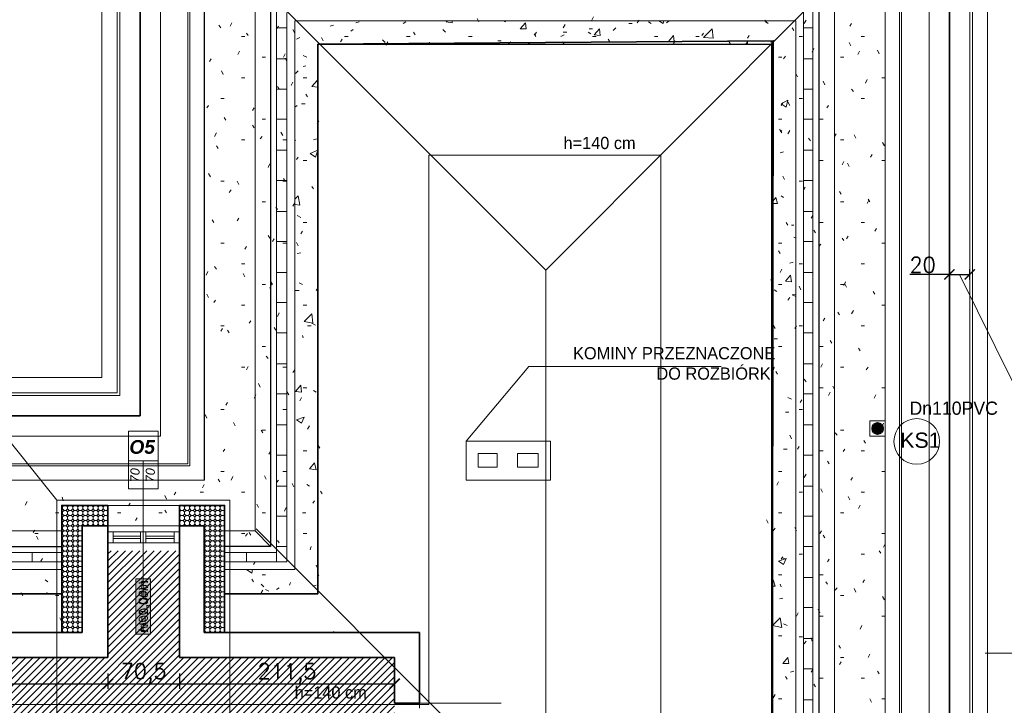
# Model space of a CAD drawing. Header units: millimetres. Extents: x -740 to 33545, y 5178 to 22494.
# Tile 63 of 250: x 10968 to 11936, y 6903 to 7577. Entities that reach past the tile are written whole.
import ezdxf
from ezdxf.lldxf.tags import DXFTag

# ---------------------------------------------------------------- set-up
doc = ezdxf.new("R2010")
doc.units = ezdxf.units.MM
doc.header["$MEASUREMENT"] = 0
doc.layers.get('Defpoints').update_dxf_attribs({"color": 252})
for name, color, linetype, lineweight in [('_IS_EKO_KS_Opis_piony', 7, 'Continuous', 15), ('_IS_EKO_KS_prow_w_bruzdach', 16, 'Continuous', 35), ('_IS_EKO_opis', 7, 'Continuous', 18), ('A_istniejÄ…ce Ĺ›ciany', 252, 'Continuous', 35), ('A_izolacja', 252, 'Continuous', 9), ('A_l.przerywana', 252, 'ICAD_ISO03W100', 9), ('A_l.widokowa', 252, 'Continuous', 18), ('A_okna wymieniane', 252, 'Continuous', 15), ('A_opisy', 252, 'Continuous', 15), ('A_wymiarowanie', 252, 'Continuous', 9), ('k_wyburzenia widoczne', 252, 'PNEUMATIC2', 18), ('l.przerywana', 252, 'ICAD_ISO03W100', 5), ('l.widokowa', 252, 'Continuous', 15), ('Nowe_820-G Rysunki Obrazki_Nr_piĂłra__101', 252, 'Continuous', 5), ('Nowe_820-G Rysunki Obrazki_Nr_piĂłra__19', 252, 'Continuous', 0), ('Nowe_820-G Rysunki Obrazki_Nr_piĂłra__22', 252, 'Continuous', 25), ('Nowe_820-G Rysunki Obrazki_Nr_piĂłra__23', 252, 'Continuous', 15), ('wymiarowanie', 252, 'Continuous', 9)]:
    doc.layers.add(name, color=color, linetype=linetype, lineweight=lineweight)
doc.layers.add('UWAGI_podĹ‚oga na legarachdo rozbiĂłrki', color=252, linetype='Continuous', lineweight=13, plot=False)
doc.styles.add('ARIALL', font='GOTHIC.TTF', dxfattribs={"height": 40})
doc.styles.add('styl1', font='arial.ttf', dxfattribs={"height": 15})
doc.styles.add('styl2', font='simplex.shx')
doc.styles.add('TEKST WYMIAROWY', font='romans.shx', dxfattribs={"width": 0.6})
tags = doc.linetypes.add('ICAD_ISO03W100', pattern=[30, 12, -18]).pattern_tags.tags
tags[6:7] = [DXFTag(74, 4), DXFTag(75, 0), DXFTag(340, '0'), DXFTag(46, 1.0), DXFTag(50, 0.0), DXFTag(44, 0.0), DXFTag(45, 0.0)]
tags[4:5] = [DXFTag(74, 4), DXFTag(75, 0), DXFTag(340, '0'), DXFTag(46, 1.0), DXFTag(50, 0.0), DXFTag(44, 0.0), DXFTag(45, 0.0)]
doc.linetypes.add('PNEUMATIC2', pattern='A,0.5,-0.25,["//",Standard,S=0.2,R=0,X=-0.1,Y=-0.1],-0.25', length=1)
doc.dimstyles.new('Kopia I_1.100', dxfattribs={"dimtxt": 15, "dimasz": 10, "dimexe": 5, "dimexo": 1, "dimgap": 1.5, "dimtad": 1, "dimdec": 1, "dimrnd": 0.5, "dimtxsty": 'styl2', "dimblk": 'ARCHTICK', "dimcen": 5, "dimadec": 0, "dimazin": 0, "dimtfac": 1, "dimtdec": 1, "dimtmove": 0, "dimatfit": 3, "dimldrblk": 'ARCHTICK', "dimfxl": 0, "dimarcsym": 0})

# ---------------------------------------------------------------- blocks, each defined once
blk = doc.blocks.new('_ArchTick')
at = {"color": 0, "linetype": 'ByBlock', "const_width": 0.15}
blk.add_lwpolyline([(-0.5, -0.5), (0.5, 0.5)], dxfattribs=at)
blk = doc.blocks.new('*D1872')
at = {"layer": 'Defpoints', "color": 0}
for p in [(10461.09, 6950.42), (11054.61, 6950.42), (11054.61, 6924.64)]:
    blk.add_point(p, dxfattribs=at)
at = {"layer": 'wymiarowanie', "color": 0, "lineweight": -2}
for p, q in [((10461.09, 6934.64), (10461.09, 6919.64)), ((11054.61, 6934.64), (11054.61, 6919.64)), ((10461.09, 6924.64), (11054.61, 6924.64))]:
    blk.add_line(p, q, dxfattribs=at)
at = {"layer": 'wymiarowanie', "color": 0, "lineweight": -2, "xscale": 10, "yscale": 10, "zscale": 10, "rotation": 180}
blk.add_blockref('_ArchTick', (10461.09, 6924.64), dxfattribs=at)
at = {"layer": 'wymiarowanie', "color": 0, "lineweight": -2, "xscale": 10, "yscale": 10, "zscale": 10}
blk.add_blockref('_ArchTick', (11054.61, 6924.64), dxfattribs=at)
at = {"layer": 'wymiarowanie', "color": 0, "insert": (10757.85, 6934.69), "char_height": 15, "attachment_point": 5, "style": 'styl2'}
blk.add_mtext('593,5', dxfattribs=at)
blk = doc.blocks.new('*D1873')
at = {"layer": 'Defpoints', "color": 0}
for p in [(11054.61, 6950.42), (11124.88, 6950.42), (11124.88, 6924.64)]:
    blk.add_point(p, dxfattribs=at)
at = {"layer": 'wymiarowanie', "color": 0, "lineweight": -2}
for p, q in [((11054.61, 6934.64), (11054.61, 6919.64)), ((11124.88, 6934.64), (11124.88, 6919.64)), ((11054.61, 6924.64), (11124.88, 6924.64))]:
    blk.add_line(p, q, dxfattribs=at)
at = {"layer": 'wymiarowanie', "color": 0, "lineweight": -2, "xscale": 10, "yscale": 10, "zscale": 10, "rotation": 180}
blk.add_blockref('_ArchTick', (11054.61, 6924.64), dxfattribs=at)
at = {"layer": 'wymiarowanie', "color": 0, "lineweight": -2, "xscale": 10, "yscale": 10, "zscale": 10}
blk.add_blockref('_ArchTick', (11124.88, 6924.64), dxfattribs=at)
at = {"layer": 'wymiarowanie', "color": 0, "insert": (11089.74, 6934.69), "char_height": 15, "attachment_point": 5, "style": 'styl2'}
blk.add_mtext('70,5', dxfattribs=at)
blk = doc.blocks.new('*D1874')
at = {"layer": 'Defpoints', "color": 0}
for p in [(11124.88, 6950.42), (11336.55, 6950.42), (11336.55, 6924.64)]:
    blk.add_point(p, dxfattribs=at)
at = {"layer": 'wymiarowanie', "color": 0, "lineweight": -2}
for p, q in [((11124.88, 6934.64), (11124.88, 6919.64)), ((11336.55, 6934.64), (11336.55, 6919.64)), ((11124.88, 6924.64), (11336.55, 6924.64))]:
    blk.add_line(p, q, dxfattribs=at)
at = {"layer": 'wymiarowanie', "color": 0, "lineweight": -2, "xscale": 10, "yscale": 10, "zscale": 10, "rotation": 180}
blk.add_blockref('_ArchTick', (11124.88, 6924.64), dxfattribs=at)
at = {"layer": 'wymiarowanie', "color": 0, "lineweight": -2, "xscale": 10, "yscale": 10, "zscale": 10}
blk.add_blockref('_ArchTick', (11336.55, 6924.64), dxfattribs=at)
at = {"layer": 'wymiarowanie', "color": 0, "insert": (11230.71, 6934.69), "char_height": 15, "attachment_point": 5, "style": 'styl2'}
blk.add_mtext('211,5', dxfattribs=at)
blk = doc.blocks.new('*D1884')
at = {"layer": 'Defpoints', "color": 0}
for p in [(11902.33, 7327.06), (11882.33, 7299.55), (11902.33, 7301.49)]:
    blk.add_point(p, dxfattribs=at)
at = {"layer": 'wymiarowanie', "color": 0, "lineweight": -2}
for p, q in [((11882.33, 7322.06), (11882.33, 7332.06)), ((11902.33, 7322.06), (11902.33, 7332.06)), ((11882.33, 7327.06), (11843.5, 7327.06)), ((11882.33, 7327.06), (11902.33, 7327.06))]:
    blk.add_line(p, q, dxfattribs=at)
at = {"layer": 'wymiarowanie', "color": 0, "lineweight": -2, "xscale": 10, "yscale": 10, "zscale": 10, "rotation": 180}
blk.add_blockref('_ArchTick', (11882.33, 7327.06), dxfattribs=at)
at = {"layer": 'wymiarowanie', "color": 0, "lineweight": -2, "xscale": 10, "yscale": 10, "zscale": 10}
blk.add_blockref('_ArchTick', (11902.33, 7327.06), dxfattribs=at)
at = {"layer": 'wymiarowanie', "color": 0, "insert": (11855.92, 7336.44), "char_height": 15, "attachment_point": 5, "style": 'styl2'}
blk.add_mtext('20', dxfattribs=at)

msp = doc.modelspace()

# ---------------------------------------------------------------- hatches: boundary and pattern name
at = {"layer": '_IS_EKO_KS_prow_w_bruzdach'}
msp.add_hatch(color=256, dxfattribs=at).paths.add_polyline_path([(11817.15, 7175.52, 1), (11806.15, 7175.52, 1)])
at = {"layer": 'A_izolacja', "lineweight": 9}
h = msp.add_hatch(dxfattribs=at)
h.set_pattern_fill('OCTAGON', color=256, scale=5, style=0)
h.set_pattern_definition([(315, (0, 1.45), (5.00000155, -1e-15), [2.05061, -5.02046]), (0, (1.45, 0), (5, 5), [2.1, -2.9]), (45, (3.55, 0), (6e-16, 5.00000155), [2.05061, -5.02046]), (135, (5, 3.55), (-5.0000015, 6e-16), [2.05061, -5.02046]), (225, (1.45, 5), (-1e-15, -5.00000155), [2.05061, -5.02046]), (270, (0, 3.55), (5, -5), [2.1, -2.9])])
h.paths.add_polyline_path([(11009.21, 7059.64), (11009.21, 7053.72), (11009.21, 7044.4), (11009.21, 7036.78), (11009.21, 7013.08), (11009.21, 6974.98), (11029.21, 6974.98), (11029.21, 7079.96), (11054.61, 7079.96), (11054.61, 7099.96), (11009.21, 7099.96), (11009.21, 7074.88)])
h.paths.add_polyline_path([(11149.43, 7079.96), (11149.43, 6974.98), (11169.43, 6974.98), (11169.43, 7013.08), (11169.43, 7036.78), (11169.43, 7044.4), (11169.43, 7053.72), (11169.43, 7059.64), (11169.43, 7074.88), (11169.43, 7099.96), (11124.88, 7099.96), (11124.88, 7079.96)])
at = {"layer": 'A_opisy', "ltscale": 0.3}
msp.add_hatch(color=256, dxfattribs=at).paths.add_polyline_path([(11082.02, 7027.91), (11082.02, 6973.36), (11096.62, 6973.36), (11096.62, 7027.91)])
msp.add_hatch(color=256, dxfattribs=at).paths.add_polyline_path([(11082.02, 7027.91), (11082.02, 6973.36), (11096.62, 6973.36), (11096.62, 7027.91)])
msp.add_hatch(color=256, dxfattribs=at).paths.add_polyline_path([(11082.02, 7027.91), (11082.02, 6973.36), (11096.62, 6973.36), (11096.62, 7027.91)])
msp.add_hatch(color=256, dxfattribs=at).paths.add_polyline_path([(11082.02, 7027.91), (11082.02, 6973.36), (11096.62, 6973.36), (11096.62, 7027.91)])
at = {"layer": 'UWAGI_podĹ‚oga na legarachdo rozbiĂłrki'}
h = msp.add_hatch(dxfattribs=at)
h.set_pattern_fill('ANSI31', color=256, scale=40, style=0)
h.paths.add_polyline_path([(10541.53, 6950.42), (10541.53, 6820.04), (11336.55, 6820.04), (11336.55, 6950.42), (11124.88, 6950.42), (11124.88, 7055.41), (11054.61, 7055.41), (11054.61, 6950.42)])

# ---------------------------------------------------------------- linework, layer by layer
at = {"layer": '_IS_EKO_KS_Opis_piony'}
msp.add_circle((11850.16, 7162.82), 22.5, dxfattribs=at)
at = {"layer": '_IS_EKO_KS_prow_w_bruzdach', "color": 251, "lineweight": 15}
msp.add_lwpolyline([(11804.15, 7168.02), (11819.15, 7168.02), (11819.15, 7183.02), (11804.15, 7183.02)], close=True, dxfattribs=at)
at = {"layer": '_IS_EKO_KS_prow_w_bruzdach'}
msp.add_circle((11811.65, 7175.52), 5.5, dxfattribs=at)
at = {"layer": 'A_istniejÄ…ce Ĺ›ciany', "linetype": 'Continuous'}
for points in [[(11054.61, 7079.96), (11054.61, 7004.61)], [(11054.61, 7079.96), (11054.61, 7055.41)], [(11054.61, 7079.96), (11054.61, 7055.41)], [(11124.88, 7079.96), (11124.88, 7004.61)], [(11124.88, 7079.96), (11124.88, 7055.41)], [(11124.88, 7079.96), (11124.88, 7055.41)], [(11054.61, 7059.64), (11054.61, 7063.03)], [(11124.88, 7063.03), (11124.88, 7059.64)], [(11054.61, 6950.42), (11054.61, 7004.61)], [(11124.88, 6950.42), (11124.88, 7004.61)], [(10486.49, 6974.98), (11029.21, 6974.98)], [(11149.43, 6974.98), (11361.1, 6974.98)], [(11361.1, 6950.42), (11361.1, 6974.98)], [(10486.49, 6950.42), (11029.21, 6950.42)], [(11029.21, 6950.42), (11054.61, 6950.42)], [(11124.88, 6950.42), (11149.43, 6950.42)], [(11149.43, 6950.42), (11336.55, 6950.42)], [(11336.55, 6950.42), (11336.55, 6905.55)], [(11361.1, 6905.55), (11361.1, 6950.42)], [(11336.55, 6921.64), (11336.55, 6911.48)], [(11336.55, 6905.55), (11361.1, 6905.55)]]:
    msp.add_lwpolyline(points, dxfattribs=at)
at = {"layer": 'A_izolacja', "lineweight": 35}
for p, q in [((11054.61, 7079.96), (11054.61, 7099.96)), ((11124.88, 7079.96), (11124.88, 7099.96)), ((10506.49, 7013.08), (11009.21, 7013.08))]:
    msp.add_line(p, q, dxfattribs=at)
for points in [[(11099.16, 6228.22), (11707.39, 6228.22), (11709.08, 7556.64), (11261.19, 7553.25), (11261.19, 7013.08), (11169.43, 7013.08)], [(11009.21, 6974.98), (11009.21, 7099.96), (11054.61, 7099.96)], [(11124.88, 7099.96), (11169.43, 7099.96), (11169.43, 6974.98)], [(11029.21, 6974.98), (11029.21, 7079.96), (11054.61, 7079.96)], [(11124.88, 7079.96), (11149.43, 7079.96), (11149.43, 6974.98)]]:
    msp.add_lwpolyline(points, dxfattribs=at)
at = {"layer": 'A_l.przerywana', "lineweight": 35}
msp.add_lwpolyline([(8847.19, 7722.4), (8847.19, 6053.28), (11882.33, 6053.28), (11882.33, 7728.19), (11086.25, 7728.19), (11086.25, 7188.02), (9643.26, 7188.02), (9643.26, 7722.4)], close=True, dxfattribs=at)
at = {"layer": 'A_l.przerywana', "linetype": 'ICAD_ISO03W100', "lineweight": 13}
for points in [[(11106.25, 7708.19), (11106.25, 7168.02)], [(11149.43, 7665.01), (11149.43, 7124.84)], [(11819.15, 6116.46), (11819.15, 7665.01)], [(11862.33, 6073.28), (11862.33, 7665.01)], [(9623.26, 7168.02), (11106.25, 7168.02)], [(11149.43, 7124.84), (9580.08, 7124.84)]]:
    msp.add_lwpolyline(points, dxfattribs=at)
at = {"layer": 'A_l.widokowa'}
for points in [[(8809.69, 7759.9), (8809.69, 6015.78), (11919.83, 6015.78), (11919.83, 7765.69), (11048.75, 7765.69), (11048.75, 7225.52), (9680.76, 7225.52), (9680.76, 7759.9)], [(8824.69, 7744.9), (8824.69, 6030.78), (11904.83, 6030.78), (11904.83, 7750.69), (11063.75, 7750.69), (11063.75, 7210.52), (9665.76, 7210.52), (9665.76, 7744.9)], [(8827.19, 7742.4), (8827.19, 6033.28), (11902.33, 6033.28), (11902.33, 7748.19), (11066.25, 7748.19), (11066.25, 7208.02), (9663.26, 7208.02), (9663.26, 7742.4)], [(8894.25, 7675.33), (8894.25, 6100.34), (11835.26, 6100.34), (11835.26, 7681.13), (11133.32, 7681.13), (11133.32, 7140.95), (9596.19, 7140.95), (9596.19, 7675.33)], [(8896.25, 7673.33), (8896.25, 6102.34), (11833.26, 6102.34), (11833.26, 7679.13), (11135.32, 7679.13), (11135.32, 7138.95), (9594.19, 7138.95), (9594.19, 7673.33)]]:
    msp.add_lwpolyline(points, close=True, dxfattribs=at)
at = {"layer": 'A_okna wymieniane', "linetype": 'Continuous'}
for points in [[(11059.69, 7074.04), (11054.61, 7074.04)], [(11054.61, 7074.04), (11054.61, 7063.03)], [(11124.88, 7074.04), (11054.61, 7074.04)], [(11054.61, 7063.03), (11054.61, 7074.04)], [(11059.69, 7063.03), (11059.69, 7074.04)], [(11059.69, 7074.04), (11086.78, 7074.04)], [(11059.69, 7063.03), (11059.69, 7074.04)], [(11086.78, 7069.8), (11059.69, 7069.8)], [(11059.69, 7069.8), (11059.69, 7067.26)], [(11086.78, 7069.8), (11059.69, 7069.8)], [(11059.69, 7067.26), (11059.69, 7069.8)], [(11091.86, 7074.04), (11086.78, 7074.04)], [(11086.78, 7074.04), (11086.78, 7063.03)], [(11086.78, 7063.03), (11086.78, 7074.04)], [(11086.78, 7067.26), (11086.78, 7069.8)], [(11086.78, 7067.26), (11086.78, 7069.8)], [(11091.86, 7063.03), (11091.86, 7074.04)], [(11091.86, 7074.04), (11119.8, 7074.04)], [(11091.86, 7063.03), (11091.86, 7074.04)], [(11119.8, 7069.8), (11091.86, 7069.8)], [(11091.86, 7069.8), (11091.86, 7067.26)], [(11119.8, 7069.8), (11091.86, 7069.8)], [(11091.86, 7067.26), (11091.86, 7069.8)], [(11124.88, 7074.04), (11119.8, 7074.04)], [(11119.8, 7074.04), (11119.8, 7063.03)], [(11119.8, 7063.03), (11119.8, 7074.04)], [(11119.8, 7067.26), (11119.8, 7069.8)], [(11119.8, 7067.26), (11119.8, 7069.8)], [(11124.88, 7063.03), (11124.88, 7074.04)], [(11124.88, 7063.03), (11124.88, 7074.04)], [(11054.61, 7063.03), (11059.69, 7063.03)], [(11054.61, 7063.03), (11124.88, 7063.03)], [(11059.69, 7067.26), (11086.78, 7067.26)], [(11059.69, 7067.26), (11086.78, 7067.26)], [(11086.78, 7063.03), (11059.69, 7063.03)], [(11086.78, 7063.03), (11091.86, 7063.03)], [(11091.86, 7067.26), (11119.8, 7067.26)], [(11091.86, 7067.26), (11119.8, 7067.26)], [(11119.8, 7063.03), (11091.86, 7063.03)], [(11119.8, 7063.03), (11124.88, 7063.03)]]:
    msp.add_lwpolyline(points, dxfattribs=at)
at = {"layer": 'A_opisy'}
msp.add_line((11089.32, 7143.7), (11089.32, 7010.23), dxfattribs=at)
at = {"layer": 'A_opisy', "ltscale": 0.3}
for points in [[(11103.92, 7172.91), (11103.92, 7143.7), (11074.71, 7143.7), (11074.71, 7172.91)], [(11074.71, 7143.7), (11074.71, 7116.31), (11089.32, 7116.31), (11089.32, 7143.7)], [(11089.32, 7143.7), (11089.32, 7116.31), (11103.92, 7116.31), (11103.92, 7143.7)], [(11082.02, 7027.91), (11082.02, 6973.36), (11096.62, 6973.36), (11096.62, 7027.91)], [(11082.02, 7027.91), (11082.02, 6973.36), (11096.62, 6973.36), (11096.62, 7027.91)], [(11082.02, 7027.91), (11082.02, 6973.36), (11096.62, 6973.36), (11096.62, 7027.91)], [(11082.02, 7027.91), (11082.02, 6973.36), (11096.62, 6973.36), (11096.62, 7027.91)]]:
    msp.add_lwpolyline(points, close=True, dxfattribs=at)
at = {"layer": 'A_wymiarowanie'}
msp.add_line((11657.93, 7236.42), (11468.45, 7236.42), dxfattribs=at)
at = {"layer": 'k_wyburzenia widoczne', "ltscale": 15}
for points in [[(11489.79, 7162.94), (11406.82, 7162.94)], [(11406.82, 7162.94), (11406.82, 7124.84)], [(11489.79, 7124.84), (11489.79, 7162.94)], [(11418.67, 7151.08), (11437.3, 7151.08)], [(11418.67, 7137.54), (11418.67, 7151.08)], [(11437.3, 7151.08), (11437.3, 7137.54)], [(11457.62, 7151.08), (11477.94, 7151.08)], [(11457.62, 7137.54), (11457.62, 7151.08)], [(11477.94, 7151.08), (11477.94, 7137.54)], [(11437.3, 7137.54), (11418.67, 7137.54)], [(11477.94, 7137.54), (11457.62, 7137.54)], [(11406.82, 7124.84), (11489.79, 7124.84)]]:
    msp.add_lwpolyline(points, dxfattribs=at)
at = {"layer": 'l.przerywana'}
for p, q in [((11485.33, 7331.19), (11200.47, 7616.06)), ((11485.33, 7331.19), (11769.34, 7616.06)), ((11485.33, 6791.9), (11485.33, 7331.19)), ((11200.47, 7076.76), (11485.33, 6791.9))]:
    msp.add_line(p, q, dxfattribs=at)
msp.add_lwpolyline([(9904.19, 7702.4), (8867.19, 7702.4), (8867.19, 6073.28), (11862.33, 6073.28), (11862.33, 7708.19), (11106.25, 7708.19), (11106.25, 7168.02), (9904.19, 7168.02), (9904.19, 7702.4), (8867.19, 7702.4)], dxfattribs=at)
msp.add_lwpolyline([(9904.19, 7702.4), (8867.19, 7702.4), (8867.19, 6073.28), (11862.33, 6073.28), (11862.33, 7708.19), (11106.25, 7708.19), (11106.25, 7168.02), (9904.19, 7168.02), (9904.19, 7702.4), (8867.19, 7702.4)], dxfattribs=at)
for points in [[(8910.51, 7659.07), (8910.51, 6116.61), (11819, 6116.61), (11819, 7664.86), (11149.58, 7664.86), (11149.58, 7124.69), (9860.86, 7124.69), (9860.86, 7659.07)], [(9131.06, 7438.52), (9131.06, 6337.16), (11598.45, 6337.16), (11598.45, 7444.31), (11370.13, 7444.31), (11370.13, 6904.14), (9353.84, 6904.14), (9353.84, 7438.52)]]:
    msp.add_lwpolyline(points, close=True, dxfattribs=at)
at = {"layer": 'l.przerywana', "ltscale": 0.5}
msp.add_lwpolyline([(11004.21, 7104.96), (11174.43, 7104.96), (11174.43, 6781.76), (11004.21, 6781.76)], close=True, dxfattribs=at)
at = {"layer": 'l.widokowa'}
msp.add_line((11054.61, 7099.96), (11124.88, 7099.96), dxfattribs=at)
at = {"layer": 'Nowe_820-G Rysunki Obrazki_Nr_piĂłra__101', "linetype": 'Continuous', "lineweight": 5}
for points in [[(11199.39, 7615.06), (11199.39, 7074.88)], [(11769.19, 6166.41), (11769.19, 7615.06)], [(11220.55, 7053.72), (11220.55, 7593.89)], [(11748.03, 7593.89), (11748.03, 6187.58)], [(11230.71, 7044.4), (11230.71, 7584.58)], [(11738.71, 7584.58), (11738.71, 6196.89)], [(11238.33, 7576.11), (11731.09, 7576.11)], [(11238.33, 7036.78), (11238.33, 7576.11)], [(11298.45, 7574.42), (11301.83, 7575.26)], [(11345.01, 7573.57), (11347.55, 7575.26)], [(11387.35, 7575.26), (11388.19, 7576.11)], [(11387.35, 7575.26), (11393.27, 7574.42)], [(11393.27, 7574.42), (11393.27, 7576.11)], [(11444.07, 7576.11), (11445.77, 7575.26)], [(11460.16, 7568.49), (11465.24, 7574.42)], [(11466.09, 7568.49), (11465.24, 7574.42)], [(11538.05, 7576.11), (11541.44, 7576.11)], [(11566.84, 7573.57), (11570.23, 7573.57)], [(11586.31, 7575.26), (11588.85, 7573.57)], [(11596.47, 7576.11), (11600.71, 7573.57)], [(11600.71, 7573.57), (11601.55, 7576.11)], [(11604.09, 7574.42), (11606.63, 7576.11)], [(11648.97, 7576.11), (11649.81, 7576.11)], [(11700.61, 7576.11), (11704, 7573.57)], [(11731.09, 7576.11), (11731.09, 6205.36)], [(11220.55, 7569.34), (11230.71, 7569.34)], [(11273.05, 7571.03), (11276.43, 7571.88)], [(11293.37, 7565.95), (11295.91, 7567.64)], [(11383.96, 7567.64), (11386.5, 7565.1)], [(11460.16, 7568.49), (11466.09, 7568.49)], [(11502.49, 7565.1), (11505.88, 7565.1)], [(11527.05, 7565.1), (11529.59, 7563.41)], [(11527.89, 7568.49), (11531.28, 7568.49)], [(11532.97, 7562.56), (11538.05, 7568.49)], [(11538.9, 7561.72), (11538.05, 7568.49)], [(11551.6, 7566.8), (11554.14, 7569.34)], [(11640.5, 7560.02), (11648.97, 7568.49)], [(11649.81, 7559.18), (11648.97, 7568.49)], [(11738.71, 7569.34), (11748.03, 7569.34)], [(11240.03, 7558.33), (11243.41, 7560.02)], [(11324.69, 7557.48), (11327.23, 7554.94)], [(11366.18, 7553.25), (11371.26, 7554.94)], [(11370.41, 7553.25), (11371.26, 7554.94)], [(11438.15, 7556.64), (11441.53, 7556.64)], [(11448.31, 7553.25), (11450.85, 7555.79)], [(11467.78, 7554.94), (11469.47, 7553.25)], [(11499.95, 7560.87), (11503.34, 7562.56)], [(11532.97, 7562.56), (11538.9, 7561.72)], [(11605.79, 7555.79), (11610.87, 7561.72)], [(11605.79, 7555.79), (11611.71, 7555.79)], [(11611.71, 7555.79), (11610.87, 7561.72)], [(11640.5, 7560.02), (11649.81, 7559.18)], [(11681.99, 7553.25), (11683.68, 7555.79)], [(11683.68, 7553.25), (11683.68, 7555.79)], [(11706.54, 7554.94), (11709.08, 7556.64)], [(11220.55, 7538.86), (11230.71, 7538.86)], [(11246.8, 7542.24), (11250.19, 7540.55)], [(11738.71, 7538.86), (11748.03, 7538.86)], [(11239.18, 7524.46), (11241.72, 7527)], [(11246.8, 7531.24), (11249.34, 7532.08)], [(11255.27, 7511.76), (11260.35, 7517.69)], [(11261.19, 7510.92), (11260.35, 7517.69)], [(11707.39, 7521.92), (11708.23, 7522.77)], [(11707.39, 7518.54), (11708.23, 7519.38)], [(11220.55, 7509.22), (11230.71, 7509.22)], [(11255.27, 7511.76), (11261.19, 7510.92)], [(11738.71, 7509.22), (11748.03, 7509.22)], [(11716.7, 7494.83), (11723.47, 7498.22)], [(11721.78, 7491.44), (11723.47, 7498.22)], [(11238.33, 7491.44), (11240.87, 7493.14)], [(11245.11, 7494.83), (11248.49, 7494.83)], [(11716.7, 7494.83), (11721.78, 7491.44)], [(11220.55, 7479.59), (11230.71, 7479.59)], [(11738.71, 7479.59), (11748.03, 7479.59)], [(11715.01, 7469.43), (11717.55, 7467.74)], [(11238.33, 7458.42), (11239.18, 7459.27)], [(11256.96, 7459.27), (11260.35, 7460.12)], [(11220.55, 7449.11), (11230.71, 7449.11)], [(11253.57, 7445.72), (11261.19, 7449.11)], [(11258.65, 7442.34), (11261.19, 7449.11)], [(11715.85, 7446.57), (11719.24, 7447.42)], [(11738.71, 7449.11), (11748.03, 7449.11)], [(11253.57, 7445.72), (11258.65, 7442.34)], [(11220.55, 7419.48), (11230.71, 7419.48)], [(11738.71, 7419.48), (11748.03, 7419.48)], [(11238.33, 7400.85), (11241.72, 7404.24)], [(11243.41, 7394.92), (11241.72, 7404.24)], [(11707.39, 7397.46), (11711.62, 7402.54)], [(11713.31, 7396.62), (11711.62, 7402.54)], [(11716.7, 7404.24), (11719.24, 7402.54)], [(11238.33, 7395.77), (11243.41, 7394.92)], [(11707.39, 7396.62), (11713.31, 7396.62)], [(11220.55, 7389), (11230.71, 7389)], [(11240.87, 7384.76), (11244.26, 7383.07)], [(11738.71, 7389), (11748.03, 7389)], [(11726.86, 7375.45), (11729.4, 7375.45)], [(11729.4, 7363.6), (11731.09, 7362.75)], [(11220.55, 7359.36), (11230.71, 7359.36)], [(11738.71, 7359.36), (11748.03, 7359.36)], [(11240.87, 7347.51), (11244.26, 7348.36)], [(11725.17, 7338.2), (11728.55, 7339.04)], [(11220.55, 7328.88), (11230.71, 7328.88)], [(11720.93, 7320.42), (11726.01, 7326.34)], [(11726.86, 7319.57), (11726.01, 7326.34)], [(11738.71, 7328.88), (11748.03, 7328.88)], [(11242.57, 7318.72), (11245.95, 7317.03)], [(11709.93, 7311.95), (11712.47, 7310.26)], [(11720.93, 7320.42), (11726.86, 7319.57)], [(11239.18, 7311.1), (11242.57, 7311.1)], [(11727.71, 7306.87), (11731.09, 7307.72)], [(11727.71, 7306.87), (11731.09, 7305.18)], [(11220.55, 7299.25), (11230.71, 7299.25)], [(11738.71, 7299.25), (11748.03, 7299.25)], [(11247.65, 7280.62), (11255.27, 7288.24)], [(11256.11, 7278.93), (11255.27, 7288.24)], [(11247.65, 7280.62), (11256.11, 7278.93)], [(11251.03, 7276.39), (11254.42, 7276.39)], [(11255.27, 7278.93), (11258.65, 7277.24)], [(11220.55, 7269.62), (11230.71, 7269.62)], [(11709.93, 7263.69), (11713.31, 7263.69)], [(11738.71, 7269.62), (11748.03, 7269.62)], [(11220.55, 7239.14), (11230.71, 7239.14)], [(11707.39, 7234.9), (11709.93, 7235.75)], [(11708.23, 7229.82), (11709.93, 7235.75)], [(11738.71, 7239.14), (11748.03, 7239.14)], [(11707.39, 7230.67), (11708.23, 7229.82)], [(11239.18, 7212.04), (11244.26, 7217.97)], [(11245.11, 7211.2), (11244.26, 7217.97)], [(11220.55, 7209.5), (11230.71, 7209.5)], [(11239.18, 7212.04), (11245.11, 7211.2)], [(11256.96, 7212.89), (11259.5, 7211.2)], [(11723.47, 7206.12), (11726.86, 7204.42)], [(11738.71, 7209.5), (11748.03, 7209.5)], [(11240.03, 7184.1), (11247.65, 7186.64)], [(11245.11, 7180.72), (11247.65, 7186.64)], [(11720.93, 7191.72), (11724.32, 7191.72)], [(11220.55, 7179.02), (11230.71, 7179.02)], [(11240.03, 7184.1), (11245.11, 7180.72)], [(11738.71, 7179.02), (11748.03, 7179.02)], [(11260.35, 7168.02), (11261.19, 7168.02)], [(11261.19, 7164.63), (11261.19, 7165.48)], [(11220.55, 7149.39), (11230.71, 7149.39)], [(11719.24, 7155.32), (11722.63, 7155.32)], [(11738.71, 7149.39), (11748.03, 7149.39)], [(11252.73, 7135.84), (11257.81, 7141.77)], [(11259.5, 7135), (11257.81, 7141.77)], [(11252.73, 7135.84), (11259.5, 7135)], [(11220.55, 7118.91), (11230.71, 7118.91)], [(11250.19, 7120.6), (11252.73, 7118.91)], [(11738.71, 7118.91), (11748.03, 7118.91)], [(11220.55, 7089.28), (11230.71, 7089.28)], [(11245.95, 7092.66), (11249.34, 7092.66)], [(11738.71, 7089.28), (11748.03, 7089.28)], [(11054.61, 7079.96), (11124.88, 7079.96)], [(11707.39, 7087.58), (11708.23, 7087.58)], [(11707.39, 7079.96), (11708.23, 7079.96)], [(11009.21, 7074.88), (10506.49, 7074.88)], [(11199.39, 7074.88), (11169.43, 7074.88)], [(11199.39, 7074.88), (11214.63, 7059.64)], [(10506.49, 7053.72), (11009.21, 7053.72)], [(10980.1, 7044.4), (10980.1, 7053.72)], [(11029.21, 7059.64), (11029.21, 7004.61)], [(11169.43, 7053.72), (11220.55, 7053.72)], [(11190.92, 7044.4), (11190.92, 7053.72)], [(11220.55, 7059.64), (11230.71, 7059.64)], [(11220.55, 7044.4), (11220.55, 7053.72)], [(11738.71, 7059.64), (11748.03, 7059.64)], [(10506.49, 7044.4), (11009.21, 7044.4)], [(11169.43, 7044.4), (11230.71, 7044.4)], [(11714.16, 7045.25), (11721.78, 7047.79)], [(11714.16, 7045.25), (11719.24, 7041.86)], [(11717.55, 7048.64), (11720.93, 7046.94)], [(11719.24, 7041.86), (11721.78, 7047.79)], [(10506.49, 7036.78), (11009.21, 7036.78)], [(11169.43, 7036.78), (11238.33, 7036.78)], [(11190.92, 7036.78), (11196, 7033.4)], [(11196, 7033.4), (11196.85, 7036.78)], [(10992.8, 7026.62), (10995.34, 7024.93)], [(11205.31, 7022.39), (11207.85, 7019.85)], [(11256.11, 7020.7), (11259.5, 7021.54)], [(11707.39, 7024.93), (11709.08, 7026.62)], [(11710.77, 7020.7), (11709.08, 7026.62)], [(11738.71, 7029.16), (11748.03, 7029.16)], [(10993.65, 7013.08), (10994.49, 7013.92)], [(10995.34, 7013.08), (10994.49, 7013.92)], [(11209.55, 7017.31), (11212.93, 7015.62)], [(11220.55, 7017.31), (11223.09, 7019)], [(11707.39, 7020.7), (11710.77, 7020.7)], [(11029.21, 6974.98), (11029.21, 7004.61)], [(11149.43, 6974.98), (11149.43, 7004.61)], [(11715.01, 7008), (11718.39, 7008.84)], [(11738.71, 6999.53), (11748.03, 6999.53)], [(11708.23, 6981.75), (11715.85, 6989.37)], [(11717.55, 6980.06), (11715.85, 6989.37)], [(11719.24, 6983.44), (11722.63, 6981.75)], [(11708.23, 6981.75), (11717.55, 6980.06)], [(11714.16, 6971.59), (11717.55, 6971.59)], [(11738.71, 6969.05), (11748.03, 6969.05)], [(11718.39, 6944.5), (11723.47, 6950.42)], [(11718.39, 6944.5), (11724.32, 6944.5)], [(11724.32, 6944.5), (11723.47, 6950.42)], [(11726.01, 6936.03), (11729.4, 6936.88)], [(11738.71, 6939.42), (11748.03, 6939.42)], [(11361.1, 6905.55), (11441.53, 6905.55)], [(11738.71, 6908.94), (11748.03, 6908.94)]]:
    msp.add_lwpolyline(points, dxfattribs=at)
at = {"layer": 'Nowe_820-G Rysunki Obrazki_Nr_piĂłra__19', "linetype": 'Continuous', "lineweight": 0}
for points in [[(11176.53, 7574.42), (11174.83, 7571.03)], [(11419.52, 7575.26), (11417.83, 7578.65)], [(11532.13, 7580.34), (11530.43, 7576.96)], [(11577, 7576.96), (11575.31, 7574.42)], [(11702.31, 7574.42), (11700.61, 7576.96)], [(11741.25, 7576.96), (11739.56, 7573.57)], [(11786.13, 7573.57), (11784.43, 7571.03)], [(11165.52, 7569.34), (11163.83, 7571.88)], [(11192.61, 7561.72), (11190.92, 7564.26)], [(11222.25, 7571.03), (11220.55, 7568.49)], [(11238.33, 7564.26), (11236.64, 7567.64)], [(11356.87, 7562.56), (11355.17, 7565.1)], [(11476.25, 7565.1), (11474.55, 7562.56)], [(11504.19, 7572.72), (11502.49, 7569.34)], [(11640.5, 7564.26), (11638.81, 7561.72)], [(11729.4, 7566.8), (11727.71, 7569.34)], [(11185.84, 7560.87), (11189.23, 7560.87)], [(11266.27, 7556.64), (11264.58, 7560.02)], [(11284.9, 7558.33), (11283.21, 7555.79)], [(11287.44, 7560.87), (11290.83, 7560.87)], [(11329.77, 7555.79), (11328.08, 7552.4)], [(11348.4, 7560.87), (11351.79, 7560.87)], [(11409.36, 7560.87), (11412.75, 7560.87)], [(11475.4, 7560.87), (11473.71, 7563.41)], [(11503.34, 7553.25), (11501.65, 7555.79)], [(11531.28, 7560.87), (11534.67, 7560.87)], [(11548.21, 7555.79), (11546.52, 7558.33)], [(11592.24, 7560.87), (11595.63, 7560.87)], [(11612.56, 7556.64), (11610.87, 7554.1)], [(11632.88, 7560.87), (11636.27, 7560.87)], [(11666.75, 7554.1), (11665.05, 7556.64)], [(11685.37, 7561.72), (11683.68, 7559.18)], [(11734.48, 7560.87), (11737.87, 7560.87)], [(11785.28, 7551.56), (11783.59, 7554.94)], [(11795.44, 7560.87), (11798.83, 7560.87)], [(11184.15, 7546.48), (11182.45, 7543.09)], [(11748.87, 7549.02), (11747.18, 7545.63)], [(11793.75, 7546.48), (11792.05, 7543.09)], [(11813.22, 7543.94), (11811.53, 7547.32)], [(11156.21, 7538.86), (11154.51, 7536.32)], [(11206.16, 7540.55), (11209.55, 7540.55)], [(11229.02, 7543.94), (11227.33, 7540.55)], [(11230.71, 7536.32), (11229.02, 7539.7)], [(11714.16, 7540.55), (11717.55, 7540.55)], [(11720.93, 7541.4), (11719.24, 7538.86)], [(11775.12, 7540.55), (11778.51, 7540.55)], [(11168.06, 7523.62), (11166.37, 7527)], [(11185.84, 7520.23), (11189.23, 7520.23)], [(11236.64, 7516), (11234.95, 7512.61)], [(11246.8, 7520.23), (11250.19, 7520.23)], [(11732.79, 7521.08), (11731.09, 7524.46)], [(11759.88, 7513.46), (11758.19, 7516.84)], [(11801.37, 7518.54), (11799.67, 7515.15)], [(11815.76, 7520.23), (11819.15, 7520.23)], [(11223.09, 7509.22), (11221.4, 7511.76)], [(11787.82, 7506.68), (11786.13, 7509.22)], [(11165.52, 7499.91), (11168.91, 7499.91)], [(11251.03, 7501.6), (11249.34, 7504.14)], [(11725.17, 7493.14), (11723.47, 7496.52)], [(11734.48, 7499.91), (11737.87, 7499.91)], [(11795.44, 7499.91), (11798.83, 7499.91)], [(11153.67, 7493.14), (11151.97, 7490.6)], [(11198.54, 7490.6), (11196.85, 7488.06)], [(11718.39, 7495.68), (11716.7, 7493.14)], [(11763.27, 7493.14), (11761.57, 7490.6)], [(11170.6, 7478.74), (11168.91, 7481.28)], [(11206.16, 7479.59), (11209.55, 7479.59)], [(11262.04, 7477.9), (11260.35, 7475.36)], [(11714.16, 7479.59), (11717.55, 7479.59)], [(11754.8, 7479.59), (11758.19, 7479.59)], [(11198.54, 7471.12), (11196.85, 7473.66)], [(11226.48, 7463.5), (11224.79, 7466.89)], [(11717.55, 7466.04), (11715.85, 7468.58)], [(11725.17, 7468.58), (11723.47, 7465.2)], [(11161.29, 7466.04), (11159.59, 7462.66)], [(11185.84, 7459.27), (11189.23, 7459.27)], [(11206.16, 7462.66), (11204.47, 7460.12)], [(11226.48, 7459.27), (11229.87, 7459.27)], [(11745.49, 7458.42), (11743.79, 7460.96)], [(11770.89, 7465.2), (11769.19, 7462.66)], [(11775.12, 7459.27), (11778.51, 7459.27)], [(11790.36, 7460.96), (11788.67, 7464.35)], [(11162.98, 7450.8), (11161.29, 7453.34)], [(11818.3, 7453.34), (11816.61, 7456.73)], [(11241.72, 7442.34), (11240.03, 7439.8)], [(11246.8, 7438.95), (11250.19, 7438.95)], [(11754.8, 7438.95), (11758.19, 7438.95)], [(11778.51, 7438.1), (11776.81, 7434.72)], [(11806.45, 7444.88), (11804.75, 7442.34)], [(11815.76, 7438.95), (11819.15, 7438.95)], [(11213.78, 7435.56), (11212.09, 7432.18)], [(11783.59, 7433.02), (11781.89, 7436.41)], [(11155.36, 7422.86), (11153.67, 7426.25)], [(11165.52, 7418.63), (11168.91, 7418.63)], [(11183.3, 7415.24), (11181.61, 7418.63)], [(11226.48, 7418.63), (11229.87, 7418.63)], [(11229.02, 7418.63), (11227.33, 7421.17)], [(11720.09, 7420.32), (11718.39, 7423.71)], [(11734.48, 7418.63), (11737.87, 7418.63)], [(11175.68, 7410.16), (11173.99, 7407.62)], [(11256.96, 7411.01), (11255.27, 7413.55)], [(11740.41, 7412.7), (11738.71, 7410.16)], [(11775.97, 7405.93), (11774.27, 7408.47)], [(11803.06, 7400), (11801.37, 7396.62)], [(11803.91, 7398.31), (11802.21, 7400.85)], [(11206.16, 7398.31), (11209.55, 7398.31)], [(11221.4, 7390.69), (11219.71, 7393.23)], [(11238.33, 7397.46), (11236.64, 7394.08)], [(11775.12, 7398.31), (11778.51, 7398.31)], [(11158.75, 7377.99), (11157.05, 7380.53)], [(11183.3, 7382.22), (11181.61, 7379.68)], [(11748.03, 7384.76), (11746.33, 7382.22)], [(11246.8, 7377.99), (11250.19, 7377.99)], [(11723.47, 7375.45), (11721.78, 7377.99)], [(11750.57, 7367.83), (11748.87, 7370.37)], [(11754.8, 7377.99), (11758.19, 7377.99)], [(11795.44, 7377.99), (11798.83, 7377.99)], [(11810.68, 7372.06), (11808.99, 7369.52)], [(11213.78, 7362.75), (11212.09, 7365.29)], [(11218.01, 7361.9), (11216.32, 7359.36)], [(11245.95, 7369.52), (11244.26, 7366.98)], [(11778.51, 7360.21), (11776.81, 7362.75)], [(11782.74, 7364.44), (11781.05, 7361.9)], [(11165.52, 7357.67), (11168.91, 7357.67)], [(11190.92, 7354.28), (11189.23, 7351.74)], [(11226.48, 7357.67), (11229.87, 7357.67)], [(11241.72, 7355.13), (11240.03, 7358.52)], [(11714.16, 7357.67), (11717.55, 7357.67)], [(11755.65, 7356.82), (11753.95, 7354.28)], [(11815.76, 7357.67), (11819.15, 7357.67)], [(11715.85, 7347.51), (11714.16, 7350.05)], [(11161.29, 7332.27), (11159.59, 7334.81)], [(11185.84, 7337.35), (11189.23, 7337.35)], [(11717.55, 7332.27), (11715.85, 7328.88)], [(11734.48, 7337.35), (11737.87, 7337.35)], [(11795.44, 7337.35), (11798.83, 7337.35)], [(11152.82, 7329.73), (11151.13, 7326.34)], [(11189.23, 7324.65), (11187.53, 7328.04)], [(11708.23, 7319.57), (11706.54, 7322.11)], [(11206.16, 7317.03), (11209.55, 7317.03)], [(11215.47, 7317.03), (11213.78, 7313.64)], [(11216.32, 7317.03), (11214.63, 7320.42)], [(11261.19, 7313.64), (11259.5, 7311.1)], [(11714.16, 7317.03), (11717.55, 7317.03)], [(11736.17, 7311.95), (11734.48, 7315.34)], [(11775.12, 7317.03), (11778.51, 7317.03)], [(11780.2, 7319.57), (11778.51, 7316.18)], [(11781.05, 7314.49), (11779.35, 7317.88)], [(11153.67, 7304.33), (11151.97, 7307.72)], [(11725.17, 7304.33), (11723.47, 7301.79)], [(11808.99, 7307.72), (11807.29, 7310.26)], [(11160.44, 7301.79), (11158.75, 7299.25)], [(11185.84, 7296.71), (11189.23, 7296.71)], [(11246.8, 7296.71), (11250.19, 7296.71)], [(11815.76, 7296.71), (11819.15, 7296.71)], [(11223.09, 7289.09), (11221.4, 7285.7)], [(11759.88, 7284.01), (11758.19, 7281.47)], [(11774.27, 7287.4), (11772.58, 7289.94)], [(11787.82, 7291.63), (11786.13, 7288.24)], [(11165.52, 7276.39), (11168.91, 7276.39)], [(11167.21, 7273.85), (11165.52, 7271.31)], [(11195.15, 7281.47), (11193.46, 7278.93)], [(11219.71, 7272.16), (11218.01, 7274.7)], [(11710.77, 7273.85), (11709.08, 7277.24)], [(11731.94, 7276.39), (11730.25, 7273.85)], [(11734.48, 7276.39), (11737.87, 7276.39)], [(11795.44, 7276.39), (11798.83, 7276.39)], [(11173.99, 7269.62), (11172.29, 7272.16)], [(11246.8, 7264.54), (11245.95, 7267.08)], [(11206.16, 7256.07), (11209.55, 7256.07)], [(11714.16, 7256.07), (11717.55, 7256.07)], [(11754.8, 7256.07), (11758.19, 7256.07)], [(11766.65, 7259.46), (11764.96, 7262)], [(11794.59, 7251.84), (11792.9, 7254.38)], [(11212.09, 7244.22), (11210.39, 7246.76)], [(11185.84, 7235.75), (11189.23, 7235.75)], [(11192.61, 7236.6), (11190.92, 7233.21)], [(11226.48, 7235.75), (11229.87, 7235.75)], [(11757.34, 7239.14), (11755.65, 7235.75)], [(11775.12, 7235.75), (11778.51, 7235.75)], [(11802.21, 7235.75), (11800.52, 7233.21)], [(11238.33, 7233.21), (11236.64, 7230.67)], [(11713.31, 7228.98), (11711.62, 7231.52)], [(11204.47, 7216.28), (11202.77, 7219.66)], [(11246.8, 7215.43), (11250.19, 7215.43)], [(11741.25, 7221.36), (11739.56, 7223.9)], [(11754.8, 7215.43), (11758.19, 7215.43)], [(11769.19, 7213.74), (11767.5, 7217.12)], [(11815.76, 7215.43), (11819.15, 7215.43)], [(11200.23, 7208.66), (11198.54, 7205.27)], [(11232.41, 7208.66), (11230.71, 7212.04)], [(11245.11, 7206.12), (11243.41, 7202.73)], [(11764.96, 7211.2), (11763.27, 7207.81)], [(11809.83, 7208.66), (11808.14, 7205.27)], [(11172.29, 7201.04), (11170.6, 7198.5)], [(11709.08, 7195.96), (11707.39, 7193.42)], [(11737.02, 7203.58), (11735.33, 7201.04)], [(11151.97, 7185.8), (11150.28, 7189.18)], [(11165.52, 7194.26), (11168.91, 7194.26)], [(11226.48, 7194.26), (11229.87, 7194.26)], [(11734.48, 7194.26), (11737.87, 7194.26)], [(11179.91, 7178.18), (11178.22, 7181.56)], [(11252.73, 7178.18), (11251.03, 7174.79)], [(11817.45, 7180.72), (11815.76, 7177.33)], [(11207.01, 7171.4), (11205.31, 7173.94)], [(11206.16, 7173.94), (11209.55, 7173.94)], [(11726.86, 7165.48), (11725.17, 7168.86)], [(11771.73, 7168.86), (11770.04, 7171.4)], [(11775.12, 7173.94), (11778.51, 7173.94)], [(11262.89, 7156.16), (11261.19, 7159.55)], [(11734.48, 7157.86), (11732.79, 7155.32)], [(11799.67, 7161.24), (11797.98, 7163.78)], [(11169.75, 7155.32), (11168.06, 7152.78)], [(11214.63, 7152.78), (11212.93, 7150.24)], [(11246.8, 7153.62), (11250.19, 7153.62)], [(11754.8, 7153.62), (11758.19, 7153.62)], [(11779.35, 7155.32), (11777.66, 7152.78)], [(11795.44, 7153.62), (11798.83, 7153.62)], [(11764.11, 7140.92), (11762.42, 7143.46)], [(11165.52, 7133.3), (11168.91, 7133.3)], [(11177.37, 7128.22), (11175.68, 7124.84)], [(11210.39, 7125.68), (11208.7, 7129.07)], [(11226.48, 7133.3), (11229.87, 7133.3)], [(11714.16, 7133.3), (11717.55, 7133.3)], [(11741.25, 7130.76), (11739.56, 7127.38)], [(11815.76, 7133.3), (11819.15, 7133.3)], [(11149.43, 7120.6), (11147.74, 7117.22)], [(11164.67, 7123.14), (11162.98, 7125.68)], [(11222.25, 7124.84), (11220.55, 7122.3)], [(11237.49, 7118.06), (11235.79, 7121.45)], [(11714.16, 7123.14), (11712.47, 7119.76)], [(11786.97, 7127.38), (11785.28, 7124.84)], [(11112.18, 7106.21), (11110.49, 7109.6)], [(11121.49, 7112.98), (11119.8, 7110.44)], [(11145.2, 7112.98), (11148.59, 7112.98)], [(11185.84, 7112.98), (11189.23, 7112.98)], [(11265.43, 7111.29), (11263.73, 7113.83)], [(11734.48, 7112.98), (11737.87, 7112.98)], [(11757.34, 7112.98), (11755.65, 7116.37)], [(11784.43, 7105.36), (11782.74, 7108.75)], [(11795.44, 7112.98), (11798.83, 7112.98)], [(10975.02, 7103.67), (10973.33, 7100.28)], [(11010.58, 7104.52), (11009.73, 7107.9)], [(11076.62, 7101.98), (11074.93, 7099.44)], [(11202.77, 7097.74), (11201.08, 7101.13)], [(11257.81, 7104.52), (11256.11, 7101.98)], [(11794.59, 7100.28), (11792.9, 7096.9)], [(11002.96, 7092.66), (11006.35, 7092.66)], [(11063.92, 7092.66), (11067.31, 7092.66)], [(11104.56, 7092.66), (11107.95, 7092.66)], [(11112.18, 7092.66), (11110.49, 7095.2)], [(11206.16, 7092.66), (11209.55, 7092.66)], [(11229.87, 7097.74), (11228.17, 7094.36)], [(11714.16, 7092.66), (11717.55, 7092.66)], [(11775.12, 7092.66), (11778.51, 7092.66)], [(11083.39, 7087.58), (11081.7, 7085.04)], [(11704, 7082.5), (11702.31, 7085.89)], [(10982.64, 7075.73), (10980.95, 7073.19)], [(10982.64, 7072.34), (10986.03, 7072.34)], [(10986.03, 7066.42), (10984.33, 7069.8)], [(11185.84, 7072.34), (11189.23, 7072.34)], [(11191.77, 7072.34), (11190.07, 7069.8)], [(11195.15, 7070.65), (11193.46, 7073.19)], [(11246.8, 7072.34), (11250.19, 7072.34)], [(11710.77, 7077.42), (11709.08, 7074.88)], [(11731.94, 7074.88), (11730.25, 7078.27)], [(11756.49, 7074.88), (11754.8, 7072.34)], [(11759.88, 7068.11), (11758.19, 7070.65)], [(11815.76, 7072.34), (11819.15, 7072.34)], [(11223.09, 7063.03), (11221.4, 7065.57)], [(11819.15, 7062.18), (11817.45, 7058.8)], [(11254.42, 7059.64), (11253.57, 7056.26)], [(11734.48, 7052.02), (11737.87, 7052.02)], [(11795.44, 7052.02), (11798.83, 7052.02)], [(11814.91, 7052.87), (11813.22, 7055.41)], [(10990.26, 7047.79), (10988.57, 7045.25)], [(11199.39, 7044.4), (11197.69, 7041.86)], [(11261.19, 7037.63), (11259.5, 7041.02)], [(11718.39, 7049.48), (11716.7, 7046.94)], [(11764.11, 7046.94), (11762.42, 7044.4)], [(11206.16, 7031.7), (11209.55, 7031.7)], [(11262.04, 7031.7), (11260.35, 7029.16)], [(11714.16, 7031.7), (11717.55, 7031.7)], [(11754.8, 7031.7), (11758.19, 7031.7)], [(11197.69, 7024.93), (11196, 7027.47)], [(11234.1, 7024.08), (11233.25, 7021.54)], [(11716.7, 7019.85), (11715.85, 7022.39)], [(11762.42, 7022.39), (11760.73, 7024.93)], [(11798.83, 7026.62), (11797.13, 7024.08)], [(10970.79, 7011.38), (10969.09, 7013.92)], [(11207.01, 7016.46), (11205.31, 7013.92)], [(11771.73, 7019), (11770.04, 7016.46)], [(11790.36, 7014.77), (11788.67, 7018.16)], [(11002.96, 7011.38), (11006.35, 7011.38)], [(11775.12, 7011.38), (11778.51, 7011.38)], [(11818.3, 7007.15), (11816.61, 7010.54)], [(11733.63, 6994.45), (11731.94, 6991.06)], [(11754.8, 6994.45), (11753.11, 6997.84)], [(11008.89, 6985.98), (11007.19, 6989.37)], [(11754.8, 6991.06), (11758.19, 6991.06)], [(11815.76, 6991.06), (11819.15, 6991.06)], [(11277.28, 6975.82), (11276.43, 6974.98)], [(11796.29, 6981.75), (11794.59, 6978.36)], [(11734.48, 6970.74), (11737.87, 6970.74)], [(11741.25, 6966.51), (11739.56, 6963.97)], [(11747.18, 6966.51), (11746.33, 6969.9)], [(11819.15, 6963.97), (11819.15, 6964.82)], [(11775.12, 6959.74), (11773.43, 6962.28)], [(11803.91, 6953.81), (11802.21, 6950.42)], [(11775.97, 6946.19), (11774.27, 6943.65)], [(11775.12, 6950.42), (11778.51, 6950.42)], [(11748.03, 6938.57), (11746.33, 6936.03)], [(11813.22, 6934.34), (11811.53, 6936.88)], [(11722.63, 6929.26), (11720.93, 6931.8)], [(11754.8, 6930.1), (11758.19, 6930.1)], [(11795.44, 6930.1), (11798.83, 6930.1)], [(11750.57, 6921.64), (11748.87, 6924.18)], [(11710.77, 6914.02), (11709.08, 6910.63)], [(11714.16, 6909.78), (11717.55, 6909.78)], [(11805.6, 6906.4), (11803.91, 6909.78)], [(11815.76, 6909.78), (11819.15, 6909.78)]]:
    msp.add_lwpolyline(points, dxfattribs=at)
at = {"layer": 'Nowe_820-G Rysunki Obrazki_Nr_piĂłra__22', "linetype": 'Continuous', "lineweight": 25}
for points in [[(11214.63, 7599.82), (11214.63, 7059.64)], [(11753.95, 7599.82), (11753.95, 6181.65)], [(11261.19, 7553.25), (11261.19, 7013.08)], [(11261.19, 7553.25), (11707.39, 7553.25)], [(11707.39, 7553.25), (11707.39, 6228.22)], [(10506.49, 7059.64), (11009.21, 7059.64)], [(11214.63, 7059.64), (11169.43, 7059.64)], [(10506.49, 7013.08), (11009.21, 7013.08)], [(11261.19, 7013.08), (11169.43, 7013.08)]]:
    msp.add_lwpolyline(points, dxfattribs=at)
at = {"layer": 'Nowe_820-G Rysunki Obrazki_Nr_piĂłra__23', "linetype": 'Continuous', "lineweight": 15}
for points in [[(11029.21, 7079.96), (11029.21, 7004.61)], [(11029.21, 7079.96), (11054.61, 7079.96)], [(11124.88, 7079.96), (11149.43, 7079.96)], [(11149.43, 7079.96), (11149.43, 7004.61)], [(10486.49, 6974.98), (11029.21, 6974.98)], [(11149.43, 6974.98), (11361.1, 6974.98)], [(11361.1, 6905.55), (11361.1, 6900.47)]]:
    msp.add_lwpolyline(points, dxfattribs=at)
at = {"layer": 'wymiarowanie'}
for p, q in [((11944.88, 7220.45), (11892.33, 7327.06)), ((11468.45, 7236.42), (11406.82, 7162.94)), ((11972.5, 6954.53), (11917.4, 6954.53))]:
    msp.add_line(p, q, dxfattribs=at)
msp.add_lwpolyline([(10346.97, 7452.19), (10726.17, 7452.19), (11004.21, 7104.96)], dxfattribs=at)

# ---------------------------------------------------------------- texts
at = {"layer": '_IS_EKO_KS_Opis_piony', "insert": (11833.93, 7171.53), "char_height": 15, "width": 90.8909, "attachment_point": 1, "style": 'TEKST WYMIAROWY'}
msp.add_mtext('\\fArial|b0|i0|c0|p0;\\W1;KS1', dxfattribs=at)
at = {"layer": '_IS_EKO_opis', "linetype": 'ByBlock'}
msp.add_text('Dn110PVC', height=13, dxfattribs=at).set_placement((11843.02, 7189.01))
at = {"layer": 'A_opisy', "ltscale": 0.3, "char_height": 9, "width": 91.4611, "attachment_point": 1, "rotation": 90, "style": 'ARIALL'}
for s, insert in [('\\pi39.44855;{\\fArial|b0|i1|c238|p34;70}\\P\\pi39.44855;{\\fArial|b0|i1|c238|p34;70}', (11076.74, 7083.09)), ('{\\fArial|b0|i1|c238|p34;H=1,00m}', (11084.89, 6975.12))]:
    msp.add_mtext(s, dxfattribs=dict(at, insert=insert))
at = {"layer": 'A_opisy', "ltscale": 0.3, "insert": (11100.87, 7150.48), "char_height": 13.5, "width": 91.4611, "attachment_point": 9, "style": 'ARIALL'}
msp.add_mtext('{\\fArial|b1|i1|c238|p34;O5}', dxfattribs=at)
at = {"layer": 'A_opisy', "ltscale": 0.3, "extrusion": (0, 0, -1), "insert": (11084.89, 7026.14), "char_height": 9, "width": 91.4611, "attachment_point": 1, "text_direction": (0, -1, 0), "style": 'ARIALL'}
msp.add_mtext('{\\fArial|b0|i1|c238|p34;H=0,00m}', dxfattribs=at)
at = {"layer": 'A_wymiarowanie', "insert": (11710.93, 7255.52), "char_height": 12, "width": 223.2778, "attachment_point": 3, "style": 'styl1'}
msp.add_mtext('{\\fCentury Gothic|b0|i0|c238|p34;KOMINY PRZEZNACZONE }{\\fCentury Gothic|b0|i0|c238|p34;DO ROZBIÓRKI}', dxfattribs=at)
at = {"layer": 'wymiarowanie', "char_height": 12, "width": 409.9394, "attachment_point": 1}
for insert in [(11502.71, 7462.2), (11238.29, 6922.03)]:
    msp.add_mtext('{\\fCentury Gothic|b0|i0|c238|p34;h=140 cm}\\P\\pi409.93942;{\\fCentury Gothic|b0|i0|c238|p34;\\H1.00000x; }', dxfattribs=dict(at, insert=insert))

# ---------------------------------------------------------------- dimensions: what is measured, and where the dimension line sits
at = {"layer": 'wymiarowanie'}
dim = msp.add_linear_dim(base=(11902.33, 7327.06), p1=(11882.33, 7299.55), p2=(11902.33, 7301.49), dimstyle='Kopia I_1.100', override={"dimtmove": 1, "dimfxl": 5}, dxfattribs=at)
dim.commit()
dim.dimension.update_dxf_attribs({"geometry": '*D1884', "text_midpoint": (11855.92, 7327.06), "dimtype": 160})
for base, p1, p2, picture, middle in [((11054.61, 6924.64), (10461.09, 6950.42), (11054.61, 6950.42), '*D1872', (10757.85, 6934.69)), ((11124.88, 6924.64), (11054.61, 6950.42), (11124.88, 6950.42), '*D1873', (11089.74, 6934.69)), ((11336.55, 6924.64), (11124.88, 6950.42), (11336.55, 6950.42), '*D1874', (11230.71, 6934.69))]:
    dim = msp.add_linear_dim(base=base, p1=p1, p2=p2, dimstyle='Kopia I_1.100', override={"dimtmove": 1}, dxfattribs=at)
    dim.commit()
    dim.dimension.update_dxf_attribs({"geometry": picture, "text_midpoint": middle})

doc.saveas('drawing.dxf')
